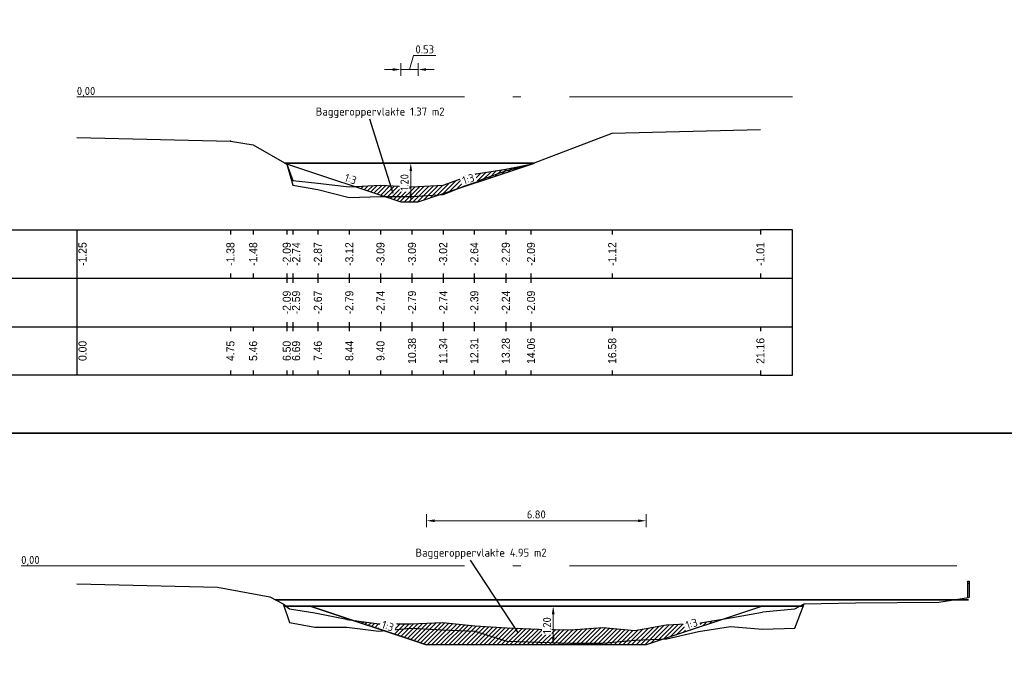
# Model space of a CAD drawing. Header units: metres. Extents: x 163463 to 198797, y 577287 to 592106.
# Tile 36 of 64: x 198186 to 198216, y 581729 to 581749. Entities that reach past the tile are written whole.
import ezdxf
from ezdxf.enums import TextEntityAlignment as Align

# ---------------------------------------------------------------- set-up
doc = ezdxf.new("R2010")
doc.units = ezdxf.units.M
doc.linetypes.add('AL-NAP_LIJN', pattern=[15.25, 12, -1.5, 0.25, -1.5])
doc.linetypes.add('MODDERLIJN', pattern=[2, 1, -1])
for name, color, linetype in [('0643-TOP_SCHKAST_VERKR_2P', 1, 'Continuous'), ('0932-PRL_MODDERLIJN', 8, 'MODDERLIJN'), ('0943-PRP_RASTER', 8, 'Continuous'), ('0950-PRL_MAAIVELD', 8, 'Continuous'), ('0971-PRO_BALKLIJN', 1, 'Continuous'), ('0973-PRO_PARAMETERS', 1, 'Continuous'), ('0974-PRO_AFSTAND', 1, 'Continuous'), ('0975-PRO_HOOGTE-MAAIVELD', 1, 'Continuous'), ('0976-PRO_HOOGTE-SLIBLAAG', 1, 'Continuous'), ('baggerarcering', 1, 'Continuous'), ('baggeroppervlak', 7, 'Continuous'), ('Legger', 2, 'Continuous'), ('Teksten', 7, 'Continuous')]:
    doc.layers.add(name, color=color, linetype=linetype)
doc.layers.add('N-WA-WH-GRONDWATERLIJN-G', color=150, linetype='AL-GRONDWATERLIJN', lineweight=35)
doc.layers.add('X-XX-AL-NAP-G', color=7, linetype='AL-NAP_LIJN', lineweight=18)
doc.styles.add('NLCS-ISO', font='NLCS-ISO.ttf')
doc.styles.add('NLCS-ISO-M100-T25', font='NLCS-ISO.ttf', dxfattribs={"height": 0.25})
doc.styles.add('StagCAD', font='txt', dxfattribs={"width": 0.96})
doc.linetypes.add('AL-GRONDWATERLIJN', pattern='A,6,[32,NLCS.SHX,S=1,R=0,X=0,Y=0],6', length=12)
doc.dimstyles.new('NLCS-M100-T25-PIJL_l3_h1', dxfattribs={"dimscale": 0.1, "dimtxt": 0.25, "dimasz": 2.5, "dimexe": 2, "dimexo": 2, "dimgap": 0.7, "dimtad": 1, "dimzin": 0, "dimdsep": 46, "dimtxsty": 'NLCS-ISO-M100-T25', "dimcen": 2.5, "dimdle": 2, "dimclrd": 256, "dimclre": 256, "dimclrt": 256, "dimadec": 1, "dimazin": 0, "dimtfac": 1, "dimtofl": 0, "dimtmove": 1, "dimatfit": 0, "dimfxl": 2, "dimfxlon": 1, "dimtfill": 1, "dimtfillclr": 256, "dimtolj": 1, "dimtzin": 0, "dimlwd": 18, "dimlwe": 18, "dimarcsym": 0})

# ---------------------------------------------------------------- blocks, each defined once
blk = doc.blocks.new('PRASTR', base_point=(0, 1.5))
at = {"layer": '0943-PRP_RASTER'}
for points in [[(-0.04, 1.94, 0), (0.04, 1.94, 0)], [(-0.02, 1.5, 0), (-0.02, 2, 0), (0.02, 2, 0), (0.02, 1.5, 0)]]:
    blk.add_polyline3d(points, dxfattribs=at)
blk = doc.blocks.new('*D519')
at = {"lineweight": 18, "transparency": 16777216}
for p, q in [((198197.996, 581744.867), (198197.796, 581744.867)), ((198197.996, 581744.617), (198197.996, 581743.917)), ((198197.996, 581743.667), (198197.796, 581743.667))]:
    blk.add_line(p, q, dxfattribs=at)
at = {"transparency": 16777216}
for points in [[(198197.955, 581744.617), (198198.038, 581744.617), (198197.996, 581744.867)], [(198197.955, 581743.917), (198198.038, 581743.917), (198197.996, 581743.667)]]:
    blk.add_solid(points, dxfattribs=at)
at = {"layer": 'Defpoints', "color": 0, "transparency": 16777216}
for p in [(198197.996, 581744.867), (198197.996, 581743.667), (198197.996, 581743.667)]:
    blk.add_point(p, dxfattribs=at)
at = {"transparency": 16777216, "insert": (198197.801, 581744.267), "char_height": 0.25, "attachment_point": 5, "rotation": 90, "style": 'NLCS-ISO-M100-T25', "bg_fill": 3, "box_fill_scale": 1.1, "bg_fill_color": 256, "bg_fill_true_color": 13158600, "bg_fill_transparency": 0}
blk.add_mtext('\\A1;1.20', dxfattribs=at)
blk = doc.blocks.new('*D520')
at = {"lineweight": 18, "transparency": 16777216}
for p, q in [((198202.406, 581731.139), (198202.206, 581731.139)), ((198202.406, 581730.889), (198202.406, 581730.189)), ((198202.406, 581729.939), (198202.206, 581729.939))]:
    blk.add_line(p, q, dxfattribs=at)
at = {"transparency": 16777216}
for points in [[(198202.364, 581730.889), (198202.448, 581730.889), (198202.406, 581731.139)], [(198202.364, 581730.189), (198202.448, 581730.189), (198202.406, 581729.939)]]:
    blk.add_solid(points, dxfattribs=at)
at = {"layer": 'Defpoints', "color": 0, "transparency": 16777216}
for p in [(198202.406, 581731.139), (198202.406, 581729.939), (198202.406, 581729.939)]:
    blk.add_point(p, dxfattribs=at)
at = {"transparency": 16777216, "insert": (198202.211, 581730.539), "char_height": 0.25, "attachment_point": 5, "rotation": 90, "style": 'NLCS-ISO-M100-T25', "bg_fill": 3, "box_fill_scale": 1.1, "bg_fill_color": 256, "bg_fill_true_color": 13158600, "bg_fill_transparency": 0}
blk.add_mtext('\\A1;1.20', dxfattribs=at)
blk = doc.blocks.new('*D551')
at = {"lineweight": 18, "transparency": 16777216}
for p, q in [((198197.954, 581747.764), (198198.083, 581748.194)), ((198198.083, 581748.194), (198198.773, 581748.194)), ((198197.687, 581747.564), (198197.687, 581747.964)), ((198198.222, 581747.564), (198198.222, 581747.964)), ((198197.437, 581747.764), (198197.187, 581747.764)), ((198197.687, 581747.764), (198198.222, 581747.764)), ((198198.472, 581747.764), (198198.722, 581747.764))]:
    blk.add_line(p, q, dxfattribs=at)
at = {"transparency": 16777216}
for points in [[(198197.437, 581747.805), (198197.437, 581747.722), (198197.687, 581747.764)], [(198198.472, 581747.805), (198198.472, 581747.722), (198198.222, 581747.764)]]:
    blk.add_solid(points, dxfattribs=at)
at = {"layer": 'Defpoints', "color": 0, "transparency": 16777216}
for p in [(198198.222, 581747.764), (198197.687, 581743.667), (198198.222, 581743.667)]:
    blk.add_point(p, dxfattribs=at)
at = {"transparency": 16777216, "insert": (198198.428, 581748.389), "char_height": 0.25, "attachment_point": 5, "style": 'NLCS-ISO-M100-T25', "bg_fill": 3, "box_fill_scale": 1.1, "bg_fill_color": 256, "bg_fill_true_color": 13158600, "bg_fill_transparency": 0}
blk.add_mtext('\\A1;0.53', dxfattribs=at)
blk = doc.blocks.new('*D654')
at = {"lineweight": 18, "transparency": 16777216}
for p, q in [((198198.482, 581733.585), (198198.482, 581733.985)), ((198198.732, 581733.785), (198205.032, 581733.785)), ((198205.282, 581733.585), (198205.282, 581733.985))]:
    blk.add_line(p, q, dxfattribs=at)
at = {"transparency": 16777216}
for points in [[(198198.732, 581733.826), (198198.732, 581733.743), (198198.482, 581733.785)], [(198205.032, 581733.826), (198205.032, 581733.743), (198205.282, 581733.785)]]:
    blk.add_solid(points, dxfattribs=at)
at = {"layer": 'Defpoints', "color": 0, "transparency": 16777216}
for p in [(198205.282, 581733.785), (198198.482, 581729.939), (198205.282, 581729.939)]:
    blk.add_point(p, dxfattribs=at)
at = {"transparency": 16777216, "insert": (198201.882, 581733.98), "char_height": 0.25, "attachment_point": 5, "style": 'NLCS-ISO-M100-T25', "bg_fill": 3, "box_fill_scale": 1.1, "bg_fill_color": 256, "bg_fill_true_color": 13158600, "bg_fill_transparency": 0}
blk.add_mtext('\\A1;6.80', dxfattribs=at)

msp = doc.modelspace()

# ---------------------------------------------------------------- hatches: boundary and pattern name
at = {"layer": 'baggerarcering'}
h = msp.add_hatch(dxfattribs=at)
h.set_pattern_fill('ANSI31', color=256, scale=0.03)
h.set_pattern_definition([(45, (1055.78801, -4167.91118), (-0.067351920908, 0.067351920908), [])])
h.paths.add_polyline_path([(198201.68, 581744.82), (198200.937, 581744.677), (198199.963, 581744.527), (198198.998, 581744.177), (198198.033, 581744.127), (198197.057, 581744.177), (198196.278, 581744.137), (198197.687, 581743.667), (198198.222, 581743.667)])
h = msp.add_hatch(dxfattribs=at)
h.set_pattern_fill('ANSI31', color=256, scale=0.03)
h.set_pattern_definition([(45, (1049.74492, -4167.91118), (-0.067351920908, 0.067351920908), [])])
h.paths.add_polyline_path([(198196.181, 581730.706), (198198.482, 581729.939), (198205.282, 581729.939), (198207.701, 581730.746), (198206.906, 581730.609), (198205.923, 581730.559), (198204.931, 581730.389), (198203.938, 581730.479), (198202.946, 581730.409), (198201.963, 581730.429), (198200.971, 581730.469), (198199.978, 581730.529), (198198.986, 581730.629), (198197.993, 581730.589), (198197.011, 581730.589)])

# ---------------------------------------------------------------- linework, layer by layer
at = {"layer": '0643-TOP_SCHKAST_VERKR_2P'}
msp.add_point((198192.411, 581745.542), dxfattribs=at)
at = {"layer": '0932-PRL_MODDERLIJN'}
for points in [[(198194.155, 581744.827), (198194.344, 581744.327), (198195.118, 581744.247), (198196.092, 581744.127), (198197.057, 581744.177), (198198.033, 581744.127), (198198.998, 581744.177), (198199.963, 581744.527), (198200.937, 581744.677), (198201.718, 581744.827)], [(198194.041, 581731.209), (198194.237, 581731.059), (198195.026, 581730.929), (198196.018, 581730.729), (198197.011, 581730.589), (198197.993, 581730.589), (198198.986, 581730.629), (198199.978, 581730.529), (198200.971, 581730.469), (198201.963, 581730.429), (198202.946, 581730.409), (198203.938, 581730.479), (198204.931, 581730.389), (198205.923, 581730.559), (198206.906, 581730.609), (198207.898, 581730.779), (198208.891, 581730.959), (198209.883, 581731.059), (198210.179, 581731.209)]]:
    msp.add_lwpolyline(points, dxfattribs=at)
at = {"layer": '0950-PRL_MAAIVELD'}
for points in [[(198187.656, 581745.663), (198192.411, 581745.542), (198193.115, 581745.436), (198194.155, 581744.827), (198194.344, 581744.177), (198195.118, 581744.047), (198196.092, 581743.797), (198197.057, 581743.827), (198198.033, 581743.827), (198198.998, 581743.897), (198199.963, 581744.277), (198200.937, 581744.627), (198201.718, 581744.827), (198204.232, 581745.794), (198208.82, 581745.908)], [(198187.656, 581731.831), (198192.012, 581731.726), (198193.632, 581731.43), (198194.041, 581731.209), (198194.237, 581730.629), (198195.026, 581730.489), (198196.018, 581730.489), (198197.011, 581730.369), (198197.993, 581730.459), (198198.986, 581730.409), (198199.978, 581730.359), (198200.971, 581730.059), (198201.963, 581730.019), (198202.946, 581729.989), (198203.938, 581729.989), (198204.931, 581730.089), (198205.923, 581730.129), (198206.906, 581730.349), (198207.898, 581730.509), (198208.891, 581730.429), (198209.883, 581730.459), (198210.179, 581731.209), (198211.769, 581731.246), (198214.344, 581731.26), (198215.263, 581731.411)]]:
    msp.add_lwpolyline(points, dxfattribs=at)
at = {"layer": '0971-PRO_BALKLIJN'}
for points in [[(198187.656, 581742.797), (198187.656, 581738.297)], [(198180.156, 581741.297), (198187.656, 581741.297)], [(198187.656, 581741.297), (198208.82, 581741.297)], [(198208.82, 581741.297), (198209.82, 581741.297)], [(198180.156, 581739.797), (198187.656, 581739.797)], [(198187.656, 581739.797), (198208.82, 581739.797)], [(198208.82, 581739.797), (198209.82, 581739.797)]]:
    msp.add_lwpolyline(points, dxfattribs=at)
at = {"layer": '0973-PRO_PARAMETERS'}
for points in [[(198187.656, 581738.297), (198180.156, 581738.297), (198180.156, 581742.797), (198187.656, 581742.797)], [(198187.656, 581742.797), (198208.82, 581742.797)], [(198208.82, 581738.297), (198209.82, 581738.297), (198209.82, 581742.797), (198208.82, 581742.797)], [(198208.82, 581738.297), (198187.656, 581738.297)]]:
    msp.add_lwpolyline(points, dxfattribs=at)
at = {"layer": '0974-PRO_AFSTAND'}
for points in [[(198187.656, 581739.797), (198187.656, 581739.655)], [(198192.411, 581739.797), (198192.411, 581739.655)], [(198193.115, 581739.797), (198193.115, 581739.655)], [(198194.155, 581739.797), (198194.155, 581739.655)], [(198194.344, 581739.797), (198194.344, 581739.655)], [(198194.344, 581739.797), (198194.344, 581739.655)], [(198195.118, 581739.797), (198195.118, 581739.655)], [(198195.118, 581739.797), (198195.118, 581739.655)], [(198196.092, 581739.797), (198196.092, 581739.655)], [(198196.092, 581739.797), (198196.092, 581739.655)], [(198197.057, 581739.797), (198197.057, 581739.655)], [(198197.057, 581739.797), (198197.057, 581739.655)], [(198198.033, 581739.797), (198198.033, 581739.655)], [(198198.033, 581739.797), (198198.033, 581739.655)], [(198198.998, 581739.797), (198198.998, 581739.655)], [(198198.998, 581739.797), (198198.998, 581739.655)], [(198199.963, 581739.797), (198199.963, 581739.655)], [(198199.963, 581739.797), (198199.963, 581739.655)], [(198200.937, 581739.797), (198200.937, 581739.655)], [(198200.937, 581739.797), (198200.937, 581739.655)], [(198201.718, 581739.797), (198201.718, 581739.655)], [(198204.232, 581739.797), (198204.232, 581739.655)], [(198208.82, 581739.797), (198208.82, 581739.655)], [(198187.656, 581738.44), (198187.656, 581738.297)], [(198192.411, 581738.44), (198192.411, 581738.297)], [(198193.115, 581738.44), (198193.115, 581738.297)], [(198194.155, 581738.44), (198194.155, 581738.297)], [(198194.344, 581738.44), (198194.344, 581738.297)], [(198194.344, 581738.44), (198194.344, 581738.297)], [(198195.118, 581738.44), (198195.118, 581738.297)], [(198195.118, 581738.44), (198195.118, 581738.297)], [(198196.092, 581738.44), (198196.092, 581738.297)], [(198196.092, 581738.44), (198196.092, 581738.297)], [(198197.057, 581738.44), (198197.057, 581738.297)], [(198197.057, 581738.44), (198197.057, 581738.297)], [(198198.033, 581738.44), (198198.033, 581738.297)], [(198198.033, 581738.44), (198198.033, 581738.297)], [(198198.998, 581738.44), (198198.998, 581738.297)], [(198198.998, 581738.44), (198198.998, 581738.297)], [(198199.963, 581738.44), (198199.963, 581738.297)], [(198199.963, 581738.44), (198199.963, 581738.297)], [(198200.937, 581738.44), (198200.937, 581738.297)], [(198200.937, 581738.44), (198200.937, 581738.297)], [(198201.718, 581738.44), (198201.718, 581738.297)], [(198204.232, 581738.44), (198204.232, 581738.297)], [(198208.82, 581738.44), (198208.82, 581738.297)]]:
    msp.add_lwpolyline(points, dxfattribs=at)
at = {"layer": '0975-PRO_HOOGTE-MAAIVELD'}
for points in [[(198187.656, 581742.797), (198187.656, 581742.655)], [(198192.411, 581742.797), (198192.411, 581742.655)], [(198193.115, 581742.797), (198193.115, 581742.655)], [(198194.155, 581742.797), (198194.155, 581742.655)], [(198194.344, 581742.797), (198194.344, 581742.655)], [(198195.118, 581742.797), (198195.118, 581742.655)], [(198196.092, 581742.797), (198196.092, 581742.655)], [(198197.057, 581742.797), (198197.057, 581742.655)], [(198198.033, 581742.797), (198198.033, 581742.655)], [(198198.998, 581742.797), (198198.998, 581742.655)], [(198199.963, 581742.797), (198199.963, 581742.655)], [(198200.937, 581742.797), (198200.937, 581742.655)], [(198201.718, 581742.797), (198201.718, 581742.655)], [(198204.232, 581742.797), (198204.232, 581742.655)], [(198208.82, 581742.797), (198208.82, 581742.655)], [(198187.656, 581741.44), (198187.656, 581741.297)], [(198192.411, 581741.44), (198192.411, 581741.297)], [(198193.115, 581741.44), (198193.115, 581741.297)], [(198194.155, 581741.44), (198194.155, 581741.297)], [(198194.344, 581741.44), (198194.344, 581741.297)], [(198195.118, 581741.44), (198195.118, 581741.297)], [(198196.092, 581741.44), (198196.092, 581741.297)], [(198197.057, 581741.44), (198197.057, 581741.297)], [(198198.033, 581741.44), (198198.033, 581741.297)], [(198198.998, 581741.44), (198198.998, 581741.297)], [(198199.963, 581741.44), (198199.963, 581741.297)], [(198200.937, 581741.44), (198200.937, 581741.297)], [(198201.718, 581741.44), (198201.718, 581741.297)], [(198204.232, 581741.44), (198204.232, 581741.297)], [(198208.82, 581741.44), (198208.82, 581741.297)]]:
    msp.add_lwpolyline(points, dxfattribs=at)
at = {"layer": '0976-PRO_HOOGTE-SLIBLAAG'}
for points in [[(198194.155, 581741.297), (198194.155, 581741.155)], [(198194.344, 581741.297), (198194.344, 581741.155)], [(198195.118, 581741.297), (198195.118, 581741.155)], [(198196.092, 581741.297), (198196.092, 581741.155)], [(198197.057, 581741.297), (198197.057, 581741.155)], [(198198.033, 581741.297), (198198.033, 581741.155)], [(198198.998, 581741.297), (198198.998, 581741.155)], [(198199.963, 581741.297), (198199.963, 581741.155)], [(198200.937, 581741.297), (198200.937, 581741.155)], [(198201.718, 581741.297), (198201.718, 581741.155)], [(198194.155, 581739.94), (198194.155, 581739.797)], [(198194.344, 581739.94), (198194.344, 581739.797)], [(198195.118, 581739.94), (198195.118, 581739.797)], [(198196.092, 581739.94), (198196.092, 581739.797)], [(198197.057, 581739.94), (198197.057, 581739.797)], [(198198.033, 581739.94), (198198.033, 581739.797)], [(198198.998, 581739.94), (198198.998, 581739.797)], [(198199.963, 581739.94), (198199.963, 581739.797)], [(198200.937, 581739.94), (198200.937, 581739.797)], [(198201.718, 581739.94), (198201.718, 581739.797)]]:
    msp.add_lwpolyline(points, dxfattribs=at)
at = {"layer": 'baggeroppervlak'}
for p, q in [((198197.453, 581743.924), (198196.725, 581746.23)), ((198201.33, 581730.304), (198199.85, 581732.566))]:
    msp.add_line(p, q, dxfattribs=at)
for points in [[(198162.87, 581884.838), (198287.686, 581884.838), (198287.686, 581736.494), (198162.87, 581736.494)], [(198162.87, 581736.494), (198287.686, 581736.494), (198287.686, 581470.429), (198162.87, 581470.429)]]:
    msp.add_lwpolyline(points, close=True, dxfattribs=at)
at = {"layer": 'Legger', "flags": 128}
msp.add_lwpolyline([(198194.087, 581744.867), (198197.687, 581743.667), (198198.222, 581743.667), (198201.822, 581744.867)], dxfattribs=at)
at = {"layer": 'N-WA-WH-GRONDWATERLIJN-G'}
for p, q in [((198194.087, 581744.867), (198201.822, 581744.867)), ((198193.801, 581731.339), (198215.263, 581731.339)), ((198194.064, 581731.139), (198210.151, 581731.139))]:
    msp.add_line(p, q, dxfattribs=at)
at = {"layer": 'X-XX-AL-NAP-G'}
for p, q in [((198187.656, 581746.917), (198209.82, 581746.917)), ((198185.932, 581732.389), (198187.656, 581732.389)), ((198187.656, 581732.389), (198216.263, 581732.389))]:
    msp.add_line(p, q, dxfattribs=at)

# ---------------------------------------------------------------- block references
at = {"layer": '0943-PRP_RASTER'}
msp.add_blockref('PRASTR', (198215.263, 581731.411), dxfattribs=at)

# ---------------------------------------------------------------- texts
at = {"layer": '0974-PRO_AFSTAND', "style": 'StagCAD', "width": 0.96}
for s, p in [('0.00', (198187.832, 581739.047)), ('4.75', (198192.411, 581739.047)), ('5.46', (198193.115, 581739.047)), ('6.50', (198194.155, 581739.047)), ('6.69', (198194.444, 581739.047)), ('6.69', (198194.444, 581739.047)), ('7.46', (198195.118, 581739.047)), ('7.46', (198195.118, 581739.047)), ('8.44', (198196.092, 581739.047)), ('8.44', (198196.092, 581739.047)), ('9.40', (198197.057, 581739.047)), ('9.40', (198197.057, 581739.047)), ('10.38', (198198.033, 581739.047)), ('10.38', (198198.033, 581739.047)), ('11.34', (198198.998, 581739.047)), ('11.34', (198198.998, 581739.047)), ('12.31', (198199.963, 581739.047)), ('12.31', (198199.963, 581739.047)), ('13.28', (198200.937, 581739.047)), ('13.28', (198200.937, 581739.047)), ('14.06', (198201.718, 581739.047)), ('16.58', (198204.232, 581739.047)), ('21.16', (198208.82, 581739.047))]:
    msp.add_text(s, height=0.25, rotation=90, dxfattribs=at).set_placement(p, align=Align.MIDDLE)
at = {"layer": '0975-PRO_HOOGTE-MAAIVELD', "style": 'StagCAD', "width": 0.96}
for s, p in [('-1.25', (198187.832, 581742.047)), ('-1.38', (198192.411, 581742.047)), ('-1.48', (198193.115, 581742.047)), ('-2.09', (198194.155, 581742.047)), ('-2.74', (198194.444, 581742.047)), ('-2.87', (198195.118, 581742.047)), ('-3.12', (198196.092, 581742.047)), ('-3.09', (198197.057, 581742.047)), ('-3.09', (198198.033, 581742.047)), ('-3.02', (198198.998, 581742.047)), ('-2.64', (198199.963, 581742.047)), ('-2.29', (198200.937, 581742.047)), ('-2.09', (198201.718, 581742.047)), ('-1.12', (198204.232, 581742.047)), ('-1.01', (198208.82, 581742.047))]:
    msp.add_text(s, height=0.25, rotation=90, dxfattribs=at).set_placement(p, align=Align.MIDDLE)
at = {"layer": '0976-PRO_HOOGTE-SLIBLAAG', "style": 'StagCAD', "width": 0.96}
for s, p in [('-2.09', (198194.155, 581740.547)), ('-2.59', (198194.444, 581740.547)), ('-2.67', (198195.118, 581740.547)), ('-2.79', (198196.092, 581740.547)), ('-2.74', (198197.057, 581740.547)), ('-2.79', (198198.033, 581740.547)), ('-2.74', (198198.998, 581740.547)), ('-2.39', (198199.963, 581740.547)), ('-2.24', (198200.937, 581740.547)), ('-2.09', (198201.718, 581740.547))]:
    msp.add_text(s, height=0.25, rotation=90, dxfattribs=at).set_placement(p, align=Align.MIDDLE)
at = {"layer": 'baggeroppervlak', "style": 'NLCS-ISO'}
for s, p in [('Baggeroppervlakte 1.37 m2', (198197.047, 581746.262)), ('Baggeroppervlakte 4.95 m2', (198200.172, 581732.597))]:
    msp.add_text(s, height=0.25, dxfattribs=at).set_placement(p, align=Align.BOTTOM_CENTER)
at = {"layer": 'Teksten', "char_height": 0.25, "width": 6.125, "attachment_point": 7, "style": 'NLCS-ISO'}
for insert in [(198187.656, 581746.917), (198185.932, 581732.389)]:
    msp.add_mtext('0,00 ', dxfattribs=dict(at, insert=insert))

# ---------------------------------------------------------------- next in the draw order: texts
at = {"layer": 'baggeroppervlak', "char_height": 0.25, "width": 0.43481, "attachment_point": 8, "style": 'NLCS-ISO', "bg_fill": 3, "box_fill_scale": 1.1, "bg_fill_color": 256, "bg_fill_transparency": 0}
for insert, rotation in [((198196.093, 581744.252), 341.5651), ((198199.817, 581744.252), 18.4349)]:
    msp.add_mtext('1:3', dxfattribs=dict(at, insert=insert, rotation=rotation))

# ---------------------------------------------------------------- next in the draw order: dimensions: what is measured, and where the dimension line sits
for p1, p2, picture, middle in [((198197.996, 581744.867), (198197.996, 581743.667), '*D519', (198197.801, 581744.267)), ((198202.406, 581731.139), (198202.406, 581729.939), '*D520', (198202.211, 581730.539))]:
    dim = msp.add_aligned_dim(p1=p1, p2=p2, distance=0, dimstyle='NLCS-M100-T25-PIJL_l3_h1')
    dim.commit()
    dim.dimension.update_dxf_attribs({"geometry": picture, "text_midpoint": middle})

# ---------------------------------------------------------------- next in the draw order: linework, layer by layer
at = {"layer": 'Legger', "flags": 128}
msp.add_lwpolyline([(198208.882, 581731.139), (198205.282, 581729.939), (198198.482, 581729.939), (198194.882, 581731.139), (198198.482, 581729.939)], dxfattribs=at)

# ---------------------------------------------------------------- next in the draw order: dimensions: what is measured, and where the dimension line sits
dim = msp.add_linear_dim(base=(198198.2217, 581747.7637), p1=(198197.6872, 581743.6674), p2=(198198.2217, 581743.6674), dimstyle='NLCS-M100-T25-PIJL_l3_h1')
dim.commit()
dim.dimension.update_dxf_attribs({"geometry": '*D551', "text_midpoint": (198198.1534, 581748.3887)})

# ---------------------------------------------------------------- next in the draw order: texts
at = {"layer": 'baggeroppervlak', "char_height": 0.25, "width": 0.43481, "attachment_point": 8, "style": 'NLCS-ISO', "bg_fill": 3, "box_fill_scale": 1.1, "bg_fill_color": 256, "bg_fill_transparency": 0}
for insert, rotation in [((198197.244, 581730.405), 341.5651), ((198206.732, 581730.475), 18.4349)]:
    msp.add_mtext('1:3', dxfattribs=dict(at, insert=insert, rotation=rotation))

# ---------------------------------------------------------------- next in the draw order: dimensions: what is measured, and where the dimension line sits
dim = msp.add_linear_dim(base=(198205.282, 581733.785), p1=(198198.482, 581729.939), p2=(198205.282, 581729.939), dimstyle='NLCS-M100-T25-PIJL_l3_h1')
dim.commit()
dim.dimension.update_dxf_attribs({"geometry": '*D654', "text_midpoint": (198201.882, 581733.98)})

doc.saveas('drawing.dxf')
